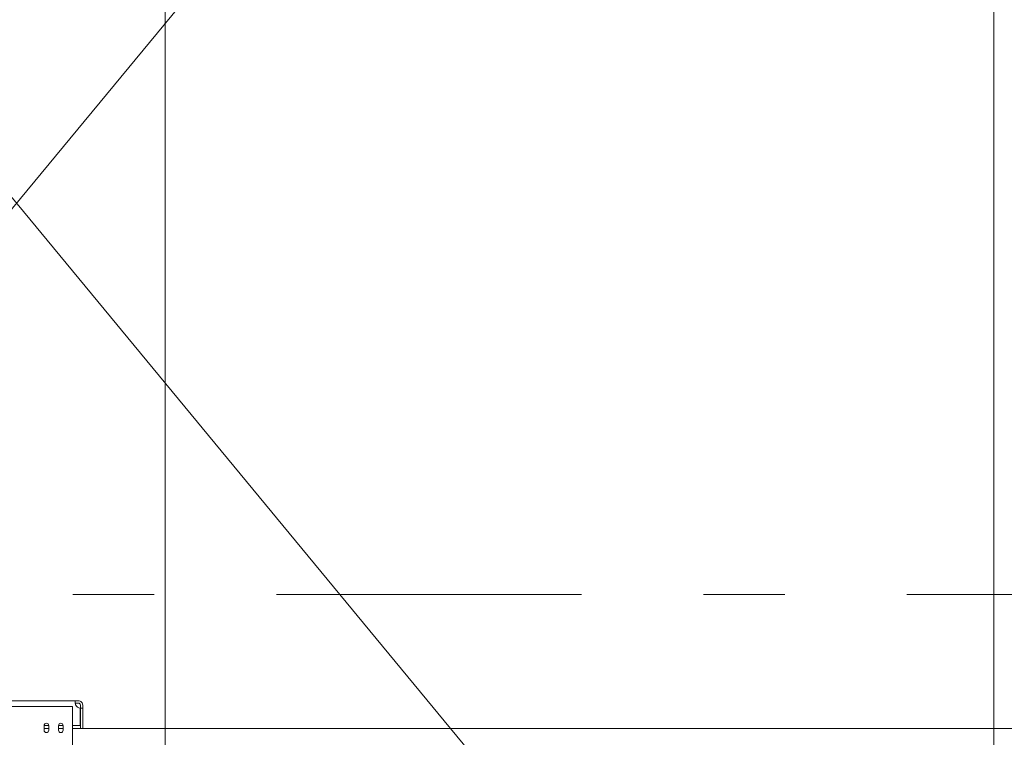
# Model space of a CAD drawing. Header units: centimetres. Extents: x -1436 to 1974, y -887 to 4352.
# Tile 48 of 105: x 330 to 501, y 2709 to 2833. Entities that reach past the tile are written whole.
import ezdxf
from ezdxf.enums import TextEntityAlignment as Align

# ---------------------------------------------------------------- set-up
doc = ezdxf.new("R2010")
doc.units = ezdxf.units.CM
doc.header["$MEASUREMENT"] = 0
doc.linetypes.add('Przerywana podwójnie', pattern=[109.361107, 52.916665, -21.166666, 14.111111, -21.166666])
doc.layers.add('00 - nowa technologia myjni_Nr_pióra__246', color=7, linetype='Continuous', lineweight=20, true_color=0x1db3b3)
for name, color, linetype in [('299-A Wymiary Opisy', 7, 'Continuous'), ('410-K Osie główne', 7, 'Continuous'), ('420-K Ściany', 7, 'Continuous'), ('840-G Znaczniki ogólne', 7, 'Continuous'), ('Nowe_Drzwi Archicad', 7, 'Continuous')]:
    doc.layers.add(name, color=color, linetype=linetype)
for name, color, linetype, lineweight in [('299-A Wymiary Opisy_Nr_pióra__11', 7, 'Continuous', 0), ('410-K Osie główne_Nr_pióra__11', 7, 'Continuous', 0), ('840-G Znaczniki ogólne_Nr_pióra__11', 7, 'Continuous', 0), ('Nowe_Drzwi Archicad_Nr_pióra__135', 5, 'Continuous', 20)]:
    doc.layers.add(name, color=color, linetype=linetype, lineweight=lineweight)
doc.styles.add('STYL_AUTOMATYCZNY_1', font='arial.ttf')
doc.styles.add('STYL_AUTOMATYCZNY_2', font='arial.ttf')
doc.dimstyles.new('STYL_AUTOMATYCZNY__1', dxfattribs={"dimtxt": 13, "dimasz": 7.6, "dimexe": 0.18, "dimexo": 0.0625, "dimgap": 0, "dimtad": 1, "dimdec": 0, "dimzin": 0, "dimdsep": 46, "dimtxsty": 'STYL_AUTOMATYCZNY_1', "dimblk": 'ARROWHEAD_2', "dimblk1": 'ARROWHEAD_2', "dimblk2": 'ARROWHEAD_2', "dimcen": 0.09, "dimclrd": 7, "dimclre": 7, "dimclrt": 7, "dimadec": 0, "dimazin": 0, "dimtfac": 1, "dimtdec": 4, "dimtmove": 0, "dimatfit": 3, "dimfxl": 0, "dimtolj": 1, "dimtzin": 0, "dimarcsym": 0})

# ---------------------------------------------------------------- blocks, each defined once
blk = doc.blocks.new('Drzwi garażowe_ segmentowe[5]_1')
at = {"layer": 'Nowe_Drzwi Archicad_Nr_pióra__135', "color": 5, "linetype": 'Continuous', "lineweight": 20}
for p, q in [((159.88, 3006.64), (498.88, 2596.65)), ((498.88, 3006.64), (159.88, 2596.65)), ((498.88, 3006.64), (498.88, 2596.65))]:
    blk.add_line(p, q, dxfattribs=at)
blk = doc.blocks.new('Ściana_11_1', base_point=(621.38, 3006.65))
at = {"layer": 'Nowe_Drzwi Archicad', "color": 5, "linetype": 'Continuous', "lineweight": 20}
blk.add_blockref('Drzwi garażowe_ segmentowe[5]_1', (0, 0), dxfattribs=at)
blk = doc.blocks.new('Standardowy znacznik osi[22]_1', base_point=(-163, 2733.81))
at = {"layer": '410-K Osie główne_Nr_pióra__11', "color": 7, "linetype": 'Przerywana podwójnie', "lineweight": 0}
blk.add_line((-63, 2733.81), (1039.92, 2733.81), dxfattribs=at)
at = {"layer": '410-K Osie główne_Nr_pióra__11', "color": 7, "lineweight": 0, "style": 'STYL_AUTOMATYCZNY_2'}
for tag, p in [('AC_MarkerText_1_0', (-178, 2741.31)), ('AC_MarkerText_1_1', (1154.92, 2741.31))]:
    blk.add_attdef(tag, text='', height=15, dxfattribs=at).set_placement(p, align=Align.TOP_CENTER)
blk = doc.blocks.new('*D80')
at = {"layer": '299-A Wymiary Opisy_Nr_pióra__11', "color": 7, "linetype": 'Continuous', "lineweight": 0}
for p, q in [((62.4, 2870.08), (62.38, 2855.08)), ((621.21, 2869.38), (621.19, 2854.38)), ((65.28, 2867.58), (59.49, 2857.58)), ((618.3, 2856.88), (624.09, 2866.88)), ((62.39, 2862.58), (57.5, 2862.59)), ((621.2, 2861.88), (62.39, 2862.58)), ((626.09, 2861.87), (621.2, 2861.88))]:
    blk.add_line(p, q, dxfattribs=at)
at = {"layer": '299-A Wymiary Opisy_Nr_pióra__11', "color": 7, "lineweight": 0, "insert": (326.92, 2864.85), "char_height": 13, "attachment_point": 7, "rotation": 359.928, "style": 'STYL_AUTOMATYCZNY_1'}
blk.add_mtext('\\A1;{\\pql;\\fArial|b0|i0|c238|p0;\\W1.000000;559}', dxfattribs=at)
blk = doc.blocks.new('ARROWHEAD_2')
at = {"color": 0, "linetype": 'Continuous', "lineweight": 0}
for p, q in [((-0.378, -0.655), (0.378, 0.655)), ((0, 0), (-1, 0))]:
    blk.add_line(p, q, dxfattribs=at)
blk = doc.blocks.new('Płaszczyzna odcinająca_1_1', base_point=(355.16, 3496.5))
at = {"layer": '840-G Znaczniki ogólne_Nr_pióra__11', "color": 7, "linetype": 'Continuous', "lineweight": 0}
blk.add_line((355.16, 3481.5), (355.16, -300.45), dxfattribs=at)

msp = doc.modelspace()

# ---------------------------------------------------------------- linework, layer by layer
at = {"layer": '00 - nowa technologia myjni_Nr_pióra__246', "color": 132, "linetype": 'Continuous', "lineweight": 20, "true_color": 0x1db3b3}
for p, q in [((339.67, 2715.38), (323.87, 2715.38)), ((340.13, 2715.38), (339.67, 2715.38)), ((340.13, 2714.98), (339.67, 2714.98)), ((338.33, 2714.38), (325.21, 2714.38)), ((338.33, 2714.38), (339.07, 2714.38)), ((339.07, 2605.48), (339.07, 2714.38)), ((340.43, 2711.08), (340.43, 2714.09)), ((340.47, 2714.09), (340.47, 2714.64)), ((340.47, 2714.09), (340.47, 2711.08)), ((340.47, 2714.09), (340.87, 2714.09)), ((340.87, 2714.09), (340.87, 2714.64)), ((340.87, 2711.08), (340.87, 2714.09)), ((339.12, 2712.93), (339.12, 2711.18)), ((334.17, 2710.28), (334.17, 2711.08)), ((334.17, 2711.08), (334.97, 2711.08)), ((334.17, 2710.58), (334.97, 2710.58)), ((334.97, 2710.28), (334.97, 2711.08)), ((336.67, 2710.28), (336.67, 2711.08)), ((336.67, 2711.08), (337.47, 2711.08)), ((336.67, 2710.58), (337.47, 2710.58)), ((337.47, 2710.28), (337.47, 2711.08)), ((339.07, 2710.58), (574.02, 2710.58)), ((339.22, 2711.08), (340.43, 2711.08)), ((340.47, 2710.58), (340.47, 2711.08)), ((340.47, 2710.58), (340.87, 2710.58)), ((340.87, 2710.58), (340.87, 2711.08))]:
    msp.add_line(p, q, dxfattribs=at)
for points in [[(339.58, 2715.16), (339.58, 2715.26), (339.58, 2715.3), (339.59, 2715.32), (339.6, 2715.34), (339.61, 2715.36), (339.63, 2715.37), (339.64, 2715.37), (339.67, 2715.38)], [(339.67, 2714.64), (339.64, 2714.69), (339.62, 2714.75), (339.61, 2714.8), (339.59, 2714.91), (339.58, 2714.98), (339.58, 2715.12), (339.58, 2715.16)], [(339.59, 2714.93), (339.61, 2714.95), (339.64, 2714.97), (339.67, 2714.98)]]:
    msp.add_lwpolyline(points, dxfattribs=at)
for centre, radius, start, end in [((340.13, 2714.64), 0.74, 359.9992, 90.001), ((340.13, 2714.64), 0.34, 0, 90), ((340.53, 2715.03), 0.95, 204.8334, 264.0194), ((334.57, 2711.08), 0.4, 0, 180), ((337.07, 2711.08), 0.4, 0, 180), ((339.07, 2712.93), 0.05, 0, 90), ((334.57, 2710.28), 0.4, 180, 0), ((337.07, 2710.28), 0.4, 180, 0), ((339.22, 2711.18), 0.1, 180, 270)]:
    msp.add_arc(centre, radius, start, end, dxfattribs=at)

# ---------------------------------------------------------------- block references
at = {"layer": '410-K Osie główne', "color": 7, "linetype": 'Continuous', "lineweight": 20}
msp.add_blockref('Standardowy znacznik osi[22]_1', (-163, 2733.81), dxfattribs=at)
at = {"layer": '420-K Ściany', "color": 7, "lineweight": 20}
msp.add_blockref('Ściana_11_1', (621.38, 3006.65), dxfattribs=at)
at = {"layer": '840-G Znaczniki ogólne', "color": 7, "lineweight": 0}
msp.add_blockref('Płaszczyzna odcinająca_1_1', (355.16, 3496.5), dxfattribs=at)

# ---------------------------------------------------------------- dimensions: what is measured, and where the dimension line sits
at = {"layer": '299-A Wymiary Opisy', "color": 7, "linetype": 'Continuous', "lineweight": 0}
dim = msp.add_linear_dim(base=(62.39, 2862.58), p1=(621.38, 3006.65), p2=(60.72, 1533.25), angle=179.928, dimstyle='STYL_AUTOMATYCZNY__1', dxfattribs=at)
dim.commit()
dim.dimension.update_dxf_attribs({"geometry": '*D80', "text_midpoint": (341.77, 2871.33), "dimtype": 160, "text_rotation": 359.928})

doc.saveas('drawing.dxf')
